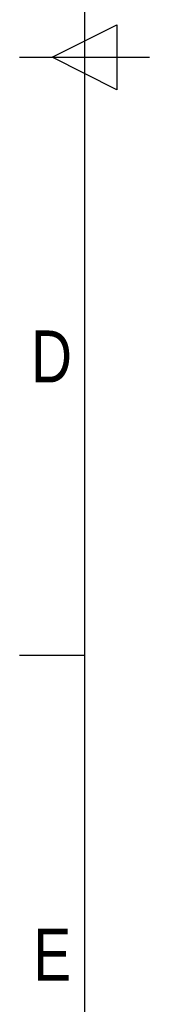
# Model space of a CAD drawing. Header units: millimetres. Extents: x 0 to 420, y 0 to 297.
# Tile 2 of 64: x 0 to 10, y 73 to 151. Entities that reach past the tile are written whole.
import ezdxf

# ---------------------------------------------------------------- set-up
doc = ezdxf.new("R2010")
doc.units = ezdxf.units.MM
doc.layers.add('CARTIGLIO', color=140, linetype='Continuous')
doc.styles.add('SLDTEXTSTYLE2', font='TXT', dxfattribs={"width": 0.821468})

msp = doc.modelspace()

# ---------------------------------------------------------------- linework, layer by layer
at = {"layer": 'CARTIGLIO', "linetype": 'Continuous'}
for p, q in [((5.1801, 291.8226), (5.1801, 5.171)), ((2.593, 148.4968), (7.7672, 151.0839)), ((7.7672, 151.0839), (7.7672, 145.9097)), ((0.0059, 148.4968), (10.3543, 148.4968)), ((7.7672, 145.9097), (2.593, 148.4968)), ((5.1801, 100.894), (0.0059, 100.894))]:
    msp.add_line(p, q, dxfattribs=at)

# ---------------------------------------------------------------- texts
at = {"layer": 'CARTIGLIO', "char_height": 4.1394, "attachment_point": 2, "style": 'SLDTEXTSTYLE2'}
for s, insert in [('D', (2.544, 126.7486)), ('E', (2.604, 79.1458))]:
    msp.add_mtext(s, dxfattribs=dict(at, insert=insert))

doc.saveas('drawing.dxf')
